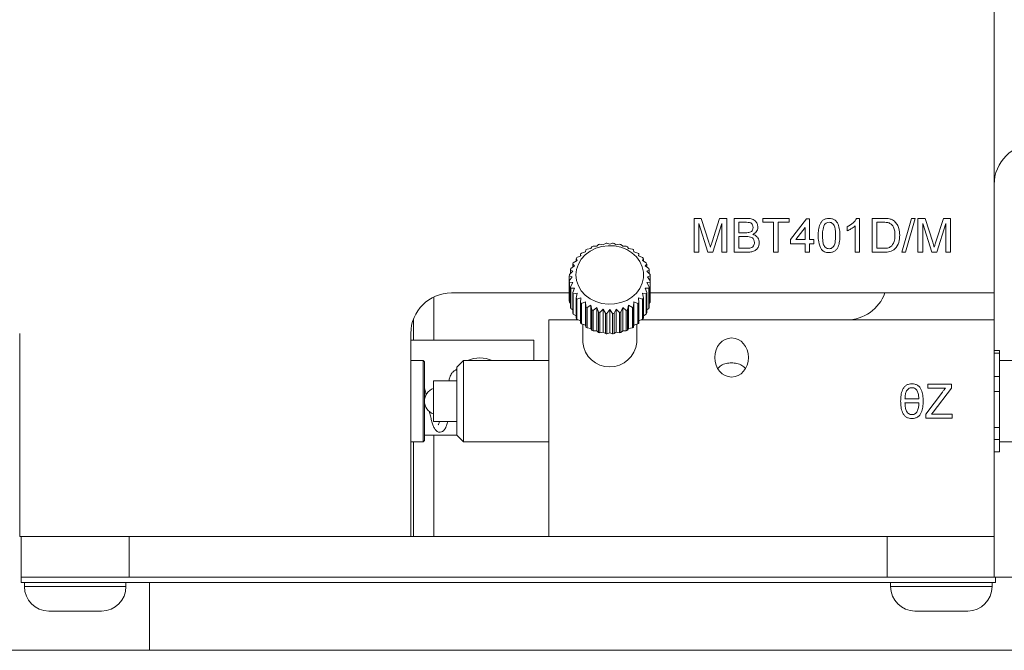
# Model space of a CAD drawing. Header units: millimetres. Extents: x 3 to 556, y 2 to 429.
# Tile 11 of 57: x 131 to 203, y 108 to 154. Entities that reach past the tile are written whole.
import ezdxf

# ---------------------------------------------------------------- set-up
doc = ezdxf.new("R2010")
doc.units = ezdxf.units.MM
doc.header["$LTSCALE"] = 2

msp = doc.modelspace()

# ---------------------------------------------------------------- linework, layer by layer
at = {"color": 7, "linetype": 'Continuous', "lineweight": 0}
for p, q in [((202.6917976, 188.2682942), (202.6917976, 134.2682947)), ((180.525131, 139.7682965), (181.0554783, 139.7682965)), ((180.525131, 137.2682951), (180.525131, 139.7682965)), ((181.0554783, 139.7682965), (181.6143724, 138.0139865)), ((181.8497511, 138.0440347), (182.4031356, 139.7682965)), ((182.4031356, 139.7682965), (182.9289752, 139.7682965)), ((182.9289752, 139.7682965), (182.9289752, 137.2682951)), ((183.4738473, 139.7682965), (184.4098451, 139.7682965)), ((183.4738473, 137.2682951), (183.4738473, 139.7682965)), ((185.5892348, 139.7682965), (187.5443621, 139.7682965)), ((185.5892348, 139.4798324), (185.5892348, 139.7682965)), ((187.5443621, 139.7682965), (187.5443621, 139.4798324)), ((187.6405156, 138.1977812), (188.8264133, 139.7362441)), ((188.8264133, 139.7362441), (189.0507708, 139.7362441)), ((189.0507708, 139.7362441), (189.0507708, 138.1977812)), ((192.5303391, 139.7682965), (192.736668, 139.7682965)), ((192.736668, 139.7682965), (192.736668, 137.2682951)), ((193.6661559, 139.7682965), (194.5210243, 139.7682965)), ((193.6661559, 137.2682951), (193.6661559, 139.7682965)), ((195.877695, 137.2682951), (196.5828235, 139.7682965)), ((196.8477475, 139.7682965), (196.142619, 137.2682951)), ((196.5828235, 139.7682965), (196.8477475, 139.7682965)), ((197.0635927, 139.7682965), (197.5939399, 139.7682965)), ((197.0635927, 137.2682951), (197.0635927, 139.7682965)), ((197.5939399, 139.7682965), (198.1528341, 138.0139865)), ((198.388211, 138.0440347), (198.9415972, 139.7682965)), ((198.9415972, 139.7682965), (199.4674387, 139.7682965)), ((199.4674387, 139.7682965), (199.4674387, 137.2682951)), ((181.5407569, 137.2682951), (180.8776962, 139.3836789)), ((180.8776962, 139.3836789), (180.8776962, 137.2682951)), ((182.5764137, 139.3836789), (181.9093446, 137.2682951)), ((182.5764137, 137.2682951), (182.5764137, 139.3836789)), ((183.8264125, 139.4798324), (183.8264125, 138.7106009)), ((184.302676, 139.4798324), (183.8264125, 139.4798324)), ((186.3905149, 139.4798324), (185.5892348, 139.4798324)), ((186.3905149, 137.2682951), (186.3905149, 139.4798324)), ((187.5443621, 139.4798324), (186.7430801, 139.4798324)), ((186.7430801, 139.4798324), (186.7430801, 137.2682951)), ((188.730258, 139.0982211), (188.0361489, 138.1977812)), ((188.730258, 138.1977812), (188.730258, 139.0982211)), ((191.8392326, 138.847822), (191.8392326, 139.1432934)), ((192.4161552, 137.2682951), (192.4161552, 139.2164134)), ((194.5255319, 139.4798324), (194.0187211, 139.4798324)), ((194.0187211, 139.4798324), (194.0187211, 137.5567556)), ((198.0792168, 137.2682951), (197.4161561, 139.3836789)), ((197.4161561, 139.3836789), (197.4161561, 137.2682951)), ((199.1148735, 139.3836789), (198.4478063, 137.2682951)), ((199.1148735, 137.2682951), (199.1148735, 139.3836789)), ((183.8264125, 138.7106009), (184.3417357, 138.7106009)), ((183.8264125, 138.4221405), (183.8264125, 137.5567556)), ((184.3772936, 138.4221405), (183.8264125, 138.4221405)), ((172.6142201, 137.4934144), (172.9000877, 137.5353649)), ((172.9000877, 137.5353649), (172.9766834, 137.6746461)), ((173.0715888, 137.7129719), (173.3398097, 137.7129421)), ((173.3398097, 137.7129421), (173.4648864, 137.8369421)), ((173.5660317, 137.8604114), (173.8084624, 137.8216945)), ((173.8084624, 137.8216945), (173.9782127, 137.9233539)), ((174.0825283, 137.931259), (174.2917965, 137.8583141)), ((174.2917965, 137.8583141), (174.5010684, 137.931259)), ((174.605384, 137.9233539), (174.7751343, 137.8216945)), ((174.7751343, 137.8216945), (175.0175613, 137.8604114)), ((175.1187104, 137.8369421), (175.2437833, 137.7129421)), ((175.2437833, 137.7129421), (175.5120079, 137.7129719)), ((175.6069097, 137.6746461), (175.6835091, 137.5353649)), ((175.6835091, 137.5353649), (175.9693767, 137.4934144)), ((183.8264125, 137.5567556), (184.4178582, 137.5567556)), ((187.6405156, 137.8772684), (187.6405156, 138.1977812)), ((188.730258, 137.8772684), (187.6405156, 137.8772684)), ((188.0361489, 138.1977812), (188.730258, 138.1977812)), ((188.730258, 137.2682951), (188.730258, 137.8772684)), ((189.0507708, 138.1977812), (189.3712836, 138.1977812)), ((189.3712836, 137.8772684), (189.0507708, 137.8772684)), ((189.0507708, 137.8772684), (189.0507708, 137.2682951)), ((189.3712836, 138.1977812), (189.3712836, 137.8772684)), ((194.0187211, 137.5567556), (194.5340442, 137.5567556)), ((171.8812841, 136.653056), (171.8046847, 136.7923372)), ((171.8046847, 136.6062664), (171.8046847, 136.7923372)), ((171.8647475, 136.8666232), (172.1595707, 136.9972468)), ((172.1595707, 136.9972468), (172.1337768, 137.1442877)), ((172.1337768, 136.9858213), (172.1337768, 137.1442877)), ((172.2078207, 137.2084111), (172.5026476, 137.294361)), ((172.5026476, 137.294361), (172.5284415, 137.4413982)), ((176.0551515, 137.4413982), (176.0809454, 137.294361)), ((176.0809454, 137.294361), (176.3757723, 137.2084111)), ((176.4498162, 137.1442877), (176.4240223, 136.9972468)), ((176.4240223, 136.9972468), (176.7188492, 136.8666232)), ((176.4498162, 136.9858213), (176.4498162, 137.1442877)), ((176.7789083, 136.7923372), (176.7023127, 136.653056)), ((176.7789083, 136.6062664), (176.7789083, 136.7923372)), ((180.8776962, 137.2682951), (180.525131, 137.2682951)), ((181.9093446, 137.2682951), (181.5407569, 137.2682951)), ((182.9289752, 137.2682951), (182.5764137, 137.2682951)), ((184.4123485, 137.2682951), (183.4738473, 137.2682951)), ((186.7430801, 137.2682951), (186.3905149, 137.2682951)), ((189.0507708, 137.2682951), (188.730258, 137.2682951)), ((192.736668, 137.2682951), (192.4161552, 137.2682951)), ((194.561589, 137.2682951), (193.6661559, 137.2682951)), ((196.142619, 137.2682951), (195.877695, 137.2682951)), ((197.4161561, 137.2682951), (197.0635927, 137.2682951)), ((198.4478063, 137.2682951), (198.0792168, 137.2682951)), ((199.4674387, 137.2682951), (199.1148735, 137.2682951)), ((171.408012, 136.0556387), (171.6762367, 136.2722457)), ((171.6762367, 136.2722457), (171.55116, 136.3962419)), ((171.55116, 136.1712381), (171.55116, 136.3962419)), ((171.5954165, 136.478433), (171.8812841, 136.653056)), ((176.7023127, 136.653056), (176.9881803, 136.478433)), ((177.032433, 136.3962419), (176.9073601, 136.2722457)), ((176.9073601, 136.2722457), (177.175581, 136.0556387)), ((177.032433, 136.1712381), (177.032433, 136.3962419)), ((171.5083751, 135.4477979), (171.2991032, 135.5207428)), ((171.2991032, 135.1582795), (171.2991032, 135.5207428)), ((171.2991032, 135.1582795), (171.5083751, 135.4477979)), ((171.3082301, 135.6110849), (171.5506609, 135.866379)), ((171.5506609, 135.866379), (171.3809105, 135.9680422)), ((171.3809105, 135.6876209), (171.3809105, 135.9680422)), ((177.2026862, 135.9680422), (177.0329322, 135.866379)), ((177.0329322, 135.866379), (177.2753629, 135.6110849)), ((177.2844898, 135.5207428), (177.0752217, 135.4477979)), ((177.0752217, 135.4477979), (177.2844898, 135.1582795)), ((177.2026862, 135.6876209), (177.2026862, 135.9680422)), ((177.2844898, 135.1582795), (177.2844898, 135.5207428)), ((171.2991032, 133.6582784), (171.2991032, 135.1582795)), ((171.5506609, 135.0292169), (171.3082301, 135.0679375)), ((171.3082301, 133.5679382), (171.3082301, 135.0679375)), ((171.3809105, 134.7109802), (171.5506609, 135.0292169)), ((171.3809105, 133.210979), (171.3809105, 134.7109802)), ((171.6762367, 134.6233539), (171.408012, 134.6233837)), ((171.408012, 133.1233844), (171.408012, 134.6233837)), ((171.55116, 134.2827786), (171.6762367, 134.6233539)), ((177.175581, 134.6233837), (176.9073601, 134.6233539)), ((176.9073601, 134.6233539), (177.032433, 134.2827786)), ((177.2753629, 135.0679375), (177.0329322, 135.0292169)), ((177.0329322, 135.0292169), (177.2026862, 134.7109802)), ((177.175581, 133.1233844), (177.175581, 134.6233837)), ((177.2026862, 133.210979), (177.2026862, 134.7109802)), ((177.2753629, 133.5679382), (177.2753629, 135.0679375)), ((177.2844898, 133.6582784), (177.2844898, 135.1582795)), ((161.2917962, 133.9719962), (161.2917962, 130.768295)), ((162.5917959, 134.2682947), (171.2991032, 134.2682947)), ((171.55116, 132.7827774), (171.55116, 134.2827786)), ((171.8812841, 134.2425417), (171.5954165, 134.2005894)), ((171.5954165, 132.7005882), (171.5954165, 134.2005894)), ((171.8046847, 133.8866852), (171.8812841, 134.2425417)), ((171.8046847, 132.3866841), (171.8046847, 133.8866852)), ((172.1595707, 133.898351), (171.8647475, 133.8123992)), ((172.1337768, 133.5347347), (172.1595707, 133.898351)), ((176.7188492, 133.8123992), (176.4240223, 133.898351)), ((176.4240223, 133.898351), (176.4498162, 133.5347347)), ((176.9881803, 134.2005894), (176.7023127, 134.2425417)), ((176.7023127, 134.2425417), (176.7789083, 133.8866852)), ((176.7789083, 132.3866841), (176.7789083, 133.8866852)), ((176.9881803, 132.7005882), (176.9881803, 134.2005894)), ((177.032433, 132.7827774), (177.032433, 134.2827786)), ((177.2844898, 134.2682947), (202.6917976, 134.2682947)), ((202.6917976, 134.2682947), (202.6917976, 132.2682943)), ((171.3082301, 133.5679382), (171.3809105, 133.4914021)), ((171.8647475, 132.3123999), (171.8647475, 133.8123992)), ((172.1337768, 132.0347354), (172.1337768, 133.5347347)), ((172.5026476, 133.6012386), (172.2078207, 133.4706113)), ((172.2078207, 131.9706101), (172.2078207, 133.4706113)), ((172.5284415, 133.2376223), (172.5026476, 133.6012386)), ((172.5026476, 131.8846602), (172.5026476, 133.6012386)), ((172.5284415, 131.737623), (172.5284415, 133.2376223)), ((172.9000877, 133.3602328), (172.6142201, 133.1856079)), ((172.6142201, 131.6856086), (172.6142201, 133.1856079)), ((172.9766834, 133.0043744), (172.9000877, 133.3602328)), ((172.9000877, 131.6436544), (172.9000877, 133.3602328)), ((173.3398097, 133.1826557), (173.0715888, 132.9660505)), ((173.4648864, 132.8420803), (173.3398097, 133.1826557)), ((173.3398097, 131.4660791), (173.3398097, 133.1826557)), ((175.2437833, 133.1826557), (175.1187104, 132.8420803)), ((175.5120079, 132.9660505), (175.2437833, 133.1826557)), ((175.2437833, 131.4660791), (175.2437833, 133.1826557)), ((175.6835091, 133.3602328), (175.6069097, 133.0043744)), ((175.9693767, 133.1856079), (175.6835091, 133.3602328)), ((175.6835091, 131.6436544), (175.6835091, 133.3602328)), ((175.9693767, 131.6856086), (175.9693767, 133.1856079)), ((176.0809454, 133.6012386), (176.0551515, 133.2376223)), ((176.0551515, 131.737623), (176.0551515, 133.2376223)), ((176.3757723, 133.4706113), (176.0809454, 133.6012386)), ((176.0809454, 131.8846602), (176.0809454, 133.6012386)), ((176.3757723, 131.9706101), (176.3757723, 133.4706113)), ((176.4498162, 132.0347354), (176.4498162, 133.5347347)), ((176.7188492, 132.3123999), (176.7188492, 133.8123992)), ((177.2026862, 133.4914021), (177.2753629, 133.5679382)), ((171.408012, 133.1233844), (171.55116, 133.0077831)), ((171.5954165, 132.7005882), (171.8046847, 132.5727549)), ((172.9766834, 131.5043751), (172.9766834, 133.0043744)), ((173.0715888, 131.4660493), (173.0715888, 132.9660505)), ((173.4648864, 131.3420791), (173.4648864, 132.8420803)), ((173.8084624, 133.0739051), (173.5660317, 132.8186091)), ((173.5660317, 131.3186079), (173.5660317, 132.8186091)), ((173.9782127, 132.7556666), (173.8084624, 133.0739051)), ((173.8084624, 131.3573286), (173.8084624, 133.0739051)), ((173.9782127, 131.2556673), (173.9782127, 132.7556666)), ((174.2917965, 133.0372837), (174.0825283, 132.7477634)), ((174.0825283, 131.2477622), (174.0825283, 132.7477634)), ((174.5010684, 132.7477634), (174.2917965, 133.0372837)), ((174.2917965, 131.3207071), (174.2917965, 133.0372837)), ((174.5010684, 131.2477622), (174.5010684, 132.7477634)), ((174.7751343, 133.0739051), (174.605384, 132.7556666)), ((174.605384, 131.2556673), (174.605384, 132.7556666)), ((175.0175613, 132.8186091), (174.7751343, 133.0739051)), ((174.7751343, 131.3573286), (174.7751343, 133.0739051)), ((175.0175613, 131.3186079), (175.0175613, 132.8186091)), ((175.1187104, 131.3420791), (175.1187104, 132.8420803)), ((175.5120079, 131.4660493), (175.5120079, 132.9660505)), ((175.6069097, 131.5043751), (175.6069097, 133.0043744)), ((176.7789083, 132.5727549), (176.9881803, 132.7005882)), ((177.032433, 133.0077831), (177.175581, 133.1233844)), ((159.7917969, 130.768295), (159.7917969, 132.3453277)), ((169.7917986, 116.2682954), (169.7917986, 132.2682943)), ((169.7917986, 132.2682943), (171.964291, 132.2682943)), ((171.8647475, 132.3123999), (172.1337768, 132.1932018)), ((172.2078207, 131.9706101), (172.5026476, 131.8846602)), ((172.2917962, 131.9461294), (172.2917962, 130.5895109)), ((172.5026476, 131.8846602), (172.5284415, 131.737623)), ((172.6142201, 131.6856086), (172.9000877, 131.6436544)), ((175.6835091, 131.6436544), (175.9693767, 131.6856086)), ((176.0551515, 131.737623), (176.0809454, 131.8846602)), ((176.0809454, 131.8846602), (176.3757723, 131.9706101)), ((176.2917968, 130.5895109), (176.2917968, 131.9461294)), ((176.4498162, 132.1932018), (176.7188492, 132.3123999)), ((176.619302, 132.2682943), (202.6917976, 132.2682943)), ((202.6917976, 132.2682943), (202.6917976, 116.2682954)), ((130.6917998, 131.2682942), (130.6917998, 116.2682954)), ((159.5917973, 116.2682954), (159.5917973, 131.2682942)), ((172.9000877, 131.6436544), (172.9766834, 131.5043751)), ((173.0715888, 131.4660493), (173.3398097, 131.4660791)), ((173.3398097, 131.4660791), (173.4648864, 131.3420791)), ((173.5660317, 131.3186079), (173.8084624, 131.3573286)), ((173.8084624, 131.3573286), (173.9782127, 131.2556673)), ((174.0825283, 131.2477622), (174.2917965, 131.3207071)), ((174.2917965, 131.3207071), (174.5010684, 131.2477622)), ((174.605384, 131.2556673), (174.7751343, 131.3573286)), ((174.7751343, 131.3573286), (175.0175613, 131.3186079)), ((175.1187104, 131.3420791), (175.2437833, 131.4660791)), ((175.2437833, 131.4660791), (175.5120079, 131.4660493)), ((175.6069097, 131.5043751), (175.6835091, 131.6436544)), ((159.5917973, 130.768295), (168.6917986, 130.768295)), ((168.6917986, 130.768295), (168.6917986, 129.2682957)), ((203.0917969, 130.0175931), (202.6917976, 130.0175931)), ((202.6917976, 129.8133466), (203.0917969, 129.8133466)), ((203.0917969, 130.0175931), (203.0917969, 129.8133466)), ((203.0917969, 129.8133466), (203.0917969, 128.0800846)), ((160.4917976, 129.2682957), (159.5917973, 129.2682957)), ((160.5917956, 129.1682959), (160.4917976, 129.2682957)), ((160.4917976, 123.2682947), (160.4917976, 129.2682957)), ((160.5917956, 129.1682959), (160.5917956, 123.3682945)), ((163.492925, 129.2682957), (162.9929277, 128.7682947)), ((162.9929277, 126.6428135), (162.9929277, 128.7682947)), ((169.7917986, 129.2682957), (163.492925, 129.2682957)), ((163.492925, 129.2682957), (163.492925, 126.7177161)), ((226.0929267, 129.2682957), (203.0917969, 129.2682957)), ((162.9227432, 128.5761349), (162.9929277, 128.6660932)), ((203.0917969, 128.0800846), (202.6917976, 128.0800846)), ((203.0917969, 128.0800846), (203.0917969, 126.9818932)), ((162.9929277, 127.7682945), (161.2575683, 127.7682945)), ((161.2575683, 127.7682945), (161.2575683, 127.6831959)), ((161.2575683, 127.6831959), (161.2575683, 124.7682959)), ((197.8007718, 127.5182959), (199.5315417, 127.5182959)), ((197.8007718, 127.2298336), (197.8007718, 127.5182959)), ((199.5315417, 127.5182959), (199.5315417, 127.2298336)), ((162.9929277, 123.7682957), (162.9929277, 126.6428135)), ((163.492925, 126.7177161), (163.492925, 123.2682947)), ((197.6405154, 125.3187765), (198.8714854, 126.9428745)), ((199.0893329, 127.2298336), (197.8007718, 127.2298336)), ((199.5315417, 127.2298336), (198.195904, 125.4675143)), ((202.6917976, 126.9818932), (203.0917969, 126.9818932)), ((203.0917969, 126.9818932), (203.0917969, 124.3307885)), ((196.1020543, 126.4285516), (197.1276938, 126.4285516)), ((197.1276938, 126.1400893), (196.1020543, 126.1400893)), ((197.6405154, 125.0182945), (197.6405154, 125.3187765)), ((198.195904, 125.4675143), (198.0742081, 125.3067568)), ((198.0742081, 125.3067568), (199.5956427, 125.3067568)), ((199.5956427, 125.3067568), (199.5956427, 125.0182945)), ((161.2575683, 124.7682959), (162.9929277, 124.7682959)), ((199.5956427, 125.0182945), (197.6405154, 125.0182945)), ((162.9929277, 123.7682957), (160.5917956, 123.7682957)), ((161.2917962, 123.7682957), (161.2917962, 116.2682954)), ((162.9929277, 123.7682957), (163.492925, 123.2682947)), ((203.0917969, 124.3307885), (202.6917976, 124.3307885)), ((203.0917969, 124.3307885), (203.0917969, 123.4368418)), ((159.5917973, 123.2682947), (160.4917976, 123.2682947)), ((159.7917969, 123.2682947), (159.7917969, 116.2682954)), ((160.4917976, 123.2682947), (160.5917956, 123.3682945)), ((163.492925, 123.2682947), (169.7917986, 123.2682947)), ((202.6917976, 123.4368418), (203.0917969, 123.4368418)), ((203.0917969, 123.4368418), (203.0917969, 122.5189973)), ((203.0917969, 123.2682947), (226.0929267, 123.2682947)), ((203.0917969, 122.5189973), (202.6917976, 122.5189973)), ((159.5917973, 116.2682954), (130.6917998, 116.2682954)), ((130.791794, 116.2682954), (130.791794, 113.2682949)), ((138.7917953, 116.2682954), (138.7917953, 113.2682949)), ((159.7917969, 116.2682954), (159.5917973, 116.2682954)), ((161.2917962, 116.2682954), (159.7917969, 116.2682954)), ((161.2917962, 116.2682954), (169.7917986, 116.2682954)), ((202.6917976, 116.2682954), (169.7917986, 116.2682954)), ((194.7917971, 116.2682954), (194.7917971, 113.2682949)), ((202.6917976, 113.2682949), (202.6917976, 116.2682954)), ((130.791794, 113.2682949), (130.791794, 112.8682947)), ((130.791794, 113.2682949), (202.7917975, 113.2682949)), ((130.791794, 113.2682949), (138.7917953, 113.2682949)), ((130.791794, 112.8682947), (202.7917975, 112.8682947)), ((131.0417983, 112.8682947), (131.0417983, 112.5682952)), ((138.5417986, 112.5682952), (138.5417986, 112.8682947)), ((140.2917984, 112.8682947), (140.2917984, 107.8682948)), ((194.7917971, 113.2682949), (202.6917976, 113.2682949)), ((195.0417976, 112.8682947), (195.0417976, 112.5682952)), ((202.5417969, 112.5682952), (202.5417969, 112.8682947)), ((202.7917975, 113.2682949), (202.7917975, 112.8682947)), ((202.7917975, 113.2682949), (204.7917968, 113.2682949)), ((136.7417979, 110.768295), (132.8417989, 110.768295)), ((197.533512, 110.768295), (196.8417964, 110.768295)), ((200.7417972, 110.768295), (197.533512, 110.768295)), ((214.7917971, 107.8682948), (124.7917968, 107.8682948))]:
    msp.add_line(p, q, dxfattribs=at)
at = {"color": 8, "linetype": 'Continuous', "lineweight": 0}
for p, q in [((131.0417983, 112.5682952), (138.5218832, 112.5682952)), ((138.5218832, 112.5682952), (138.5417986, 112.5682952)), ((195.0417976, 112.5682952), (196.3720187, 112.5682952)), ((196.3720187, 112.5682952), (202.5417969, 112.5682952))]:
    msp.add_line(p, q, dxfattribs=at)
at = {"color": 7, "linetype": 'Continuous', "lineweight": 0, "flags": 128}
msp.add_lwpolyline([(171.7917989, 135.5895117), (171.8369755, 135.1797707), (171.9708773, 134.7848378), (172.1886615, 134.4189882), (172.4824603, 134.0954449), (172.8416565, 133.8259015), (173.2532601, 133.6200997), (173.7023997, 133.4854771), (174.1728405, 133.4268987), (174.6475841, 133.4464844), (175.1094679, 133.5435245), (175.5417953, 133.7145098), (175.9289498, 133.9532655), (176.2569281, 134.2511565), (176.5138875, 134.5974203), (176.6905296, 134.9795401), (176.7804767, 135.383708), (176.7804767, 135.7953116), (176.6905296, 136.1994796), (176.5138875, 136.5816012), (176.2569281, 136.9278632), (175.9289498, 137.2257561), (175.5417953, 137.4645099), (175.1094679, 137.635497), (174.6475841, 137.7325371), (174.1728405, 137.752121), (173.7023997, 137.6935445), (173.2532601, 137.5589199), (172.8416565, 137.35312), (172.4824603, 137.0835766), (172.1886615, 136.7600314), (171.9708773, 136.3941819), (171.8369755, 135.9992527), (171.7917989, 135.5895117)], dxfattribs=at)
at = {"color": 7, "linetype": 'Continuous', "lineweight": 0}
for centre, radius, start, end in [((205.6917972, 142.268295), 3, 90, 180), ((174.237346, 134.689558), 3.2403736, 111.085463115, 112.89530929), ((174.2773467, 134.5651829), 3.3711274, 102.181084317, 103.945894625), ((174.2908765, 134.4896591), 3.4479006, 93.464353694, 95.202863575), ((174.2925682, 134.4876532), 3.4499121, 84.797643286, 86.535139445), ((174.306455, 134.5659531), 3.3703305, 76.054330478, 77.819619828), ((174.345635, 134.6881557), 3.2419036, 67.104367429, 68.913298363), ((173.8861165, 135.1708508), 2.63848, 140.005948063, 142.080535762), ((174.0358782, 135.022726), 2.8493884, 129.908347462, 131.878043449), ((174.1521055, 134.8605942), 3.049071, 120.290094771, 122.175272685), ((174.4303036, 134.8587521), 3.0512607, 57.824330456, 59.708095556), ((174.5513204, 135.0268894), 2.8438815, 48.120049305, 50.093559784), ((174.6997935, 135.1728254), 2.6354387, 37.916555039, 39.993486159), ((173.6150828, 135.324802), 2.3249265, 161.678525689, 163.938369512), ((173.735157, 135.2732619), 2.4557946, 150.610379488, 152.788418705), ((174.8512506, 135.2748743), 2.4525542, 27.208149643, 29.389025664), ((174.9655644, 135.3237954), 2.3280395, 16.065351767, 18.322200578), ((173.5544337, 135.3385261), 2.2626795, 173.081442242, 175.380890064), ((175.0291593, 135.3385261), 2.2626795, 4.619109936, 6.918557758), ((173.5527901, 135.3403302), 2.2610279, 184.618269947, 186.919397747), ((173.6132791, 135.3536623), 2.3230388, 196.060712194, 198.322392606), ((174.9673827, 135.3546643), 2.3261365, 341.676876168, 343.935571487), ((175.030803, 135.3403302), 2.2610279, 353.080602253, 355.381730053), ((162.5917972, 131.268295), 3, 90, 180), ((173.7291167, 135.4025335), 2.448948, 207.20909755, 209.393188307), ((173.8769331, 135.5007465), 2.6266723, 217.914800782, 219.998715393), ((174.7089748, 135.498774), 2.623634, 320.001840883, 322.08811792), ((174.8572604, 135.4009377), 2.4457424, 330.607414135, 332.794326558), ((191.7917972, 135.268295), 3, 270, 340.528779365), ((173.5536937, 133.8404259), 2.2619364, 184.618873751, 186.919030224), ((173.6124245, 133.8534123), 2.3221488, 196.060644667, 198.323148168), ((174.0282883, 135.6475322), 2.8377962, 228.117933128, 230.095675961), ((174.1482417, 135.8121488), 3.0417, 237.823361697, 239.713090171), ((174.4341509, 135.8140184), 3.0439217, 300.288732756, 302.177021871), ((174.5588863, 135.6433965), 2.832326, 309.902413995, 311.883976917), ((174.9682371, 133.8544143), 2.3252466, 341.676121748, 343.935637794), ((175.0298993, 133.8404259), 2.2619364, 353.080969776, 355.381126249), ((173.7343593, 133.9053553), 2.4549012, 207.211746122, 209.390539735), ((174.2341178, 135.9816153), 3.2318887, 247.103287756, 248.917873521), ((174.2779816, 136.1163142), 3.3736822, 256.053768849, 257.817249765), ((174.2915621, 136.1992222), 3.457783, 264.800639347, 266.534177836), ((174.2918816, 136.2012423), 3.4598086, 273.466329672, 275.198853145), ((174.305818, 136.1155528), 3.3728944, 282.18204877, 283.946003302), ((174.3488739, 135.9829913), 3.2333902, 291.083359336, 292.897041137), ((174.8520287, 133.9037534), 2.4516831, 330.610064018, 332.791676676), ((173.8777226, 134.001426), 2.6277134, 217.915931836, 219.998989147), ((174.0300764, 134.1495344), 2.8404801, 228.118031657, 230.093930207), ((174.1435517, 134.304415), 3.0326559, 237.820543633, 239.715908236), ((174.4388586, 134.3062559), 3.0348439, 300.28590839, 302.179846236), ((174.5570865, 134.1454123), 2.8350278, 309.90416962, 311.883868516), ((174.7081751, 133.9994617), 2.6246881, 320.001573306, 322.086980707), ((174.237346, 134.4894632), 3.2403736, 247.10469071, 248.914536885), ((174.2779816, 134.6163131), 3.3736822, 256.053768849, 257.817249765), ((174.2918312, 134.7019607), 3.4605339, 264.800310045, 266.532472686), ((174.2916129, 134.7039744), 3.4625531, 273.468032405, 275.199184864), ((174.305818, 134.6155516), 3.3728944, 282.18204877, 283.946003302), ((174.345635, 134.4908655), 3.2419036, 291.086701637, 292.895632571), ((174.2917965, 130.8132774), 2.0124793, 186.383887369, 353.616112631), ((164.6917972, 127.268295), 2.2, 65.380022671, 114.619977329), ((161.5917972, 126.268295), 1, 109.525552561, 250.474447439), ((132.8417972, 112.568295), 1.8, 180, 270), ((136.7417972, 112.568295), 1.8, 270, 0), ((196.8417972, 112.568295), 1.8, 180, 270), ((200.7417972, 112.568295), 1.8, 270, 0)]:
    msp.add_arc(centre, radius, start, end, dxfattribs=at)
msp.add_ellipse((183.2917972, 129.4940174), major_axis=(0, -1.4433757), ratio=0.8660254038, dxfattribs=at)
for points, knots in [([(184.4098451, 139.7682965), (184.5208316, 139.7646778), (184.7418734, 139.7574708), (185.0309763, 139.6202346), (185.2020591, 139.3800755), (185.2251349, 139.2068493), (185.2366696, 139.1202599)], [0, 0, 0, 0, 0.2811887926, 0.5600184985, 0.7800693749, 1, 1, 1, 1]), ([(189.6917964, 138.5012694), (189.6956255, 138.6426588), (189.7032742, 138.925085), (189.7840735, 139.2748308), (189.9252272, 139.5222824), (190.0814122, 139.6705235), (190.2807629, 139.7556022), (190.4222604, 139.7640623), (190.4930784, 139.7682965)], [0, 0, 0, 0, 0.2504946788, 0.5003646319, 0.6254188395, 0.7501991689, 0.8749772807, 1, 1, 1, 1]), ([(190.4930784, 139.7682965), (190.5638866, 139.763751), (190.7054141, 139.7546656), (190.9042734, 139.6700943), (191.063821, 139.5242825), (191.1945045, 139.2710673), (191.2875725, 138.9261419), (191.2920961, 138.6429978), (191.2943604, 138.5012694)], [0, 0, 0, 0, 0.1250407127, 0.2499247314, 0.3746368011, 0.4996906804, 0.7495689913, 1, 1, 1, 1]), ([(191.8392326, 139.1432934), (191.9950682, 139.2315907), (192.2731311, 139.3891427), (192.4518015, 139.6525232), (192.5303391, 139.7682965)], [0, 0, 0, 0, 0.56043313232, 1, 1, 1, 1]), ([(194.5210243, 139.7682965), (194.6040627, 139.767948), (194.7523029, 139.7673259), (194.8984493, 139.742955), (194.9627302, 139.7322357)], [0, 0, 0, 0, 0.5601614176, 1, 1, 1, 1]), ([(194.9627302, 139.7322357), (195.0367351, 139.710926), (195.1689184, 139.6728639), (195.27821, 139.5899464), (195.3263129, 139.5534515)], [0, 0, 0, 0, 0.559865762, 1, 1, 1, 1]), ([(184.8841044, 139.0892096), (184.8769244, 139.1572945), (184.8661364, 139.2595933), (184.7887862, 139.3737185), (184.6767888, 139.4539704), (184.5040961, 139.476202), (184.3699289, 139.4786202), (184.302676, 139.4798324)], [0, 0, 0, 0, 0.2490891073, 0.3742609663, 0.4992547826, 0.7489953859, 1, 1, 1, 1]), ([(184.6422176, 138.7401499), (184.6821137, 138.756272), (184.7617958, 138.7884715), (184.8665447, 138.909593), (184.8774482, 139.0211236), (184.8841044, 139.0892096)], [0, 0, 0, 0, 0.2808911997, 0.5610067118, 1, 1, 1, 1]), ([(185.2366696, 139.1202599), (185.229588, 139.0557331), (185.2154205, 138.9266401), (185.0951802, 138.7199397), (184.9501059, 138.6345253), (184.8615701, 138.5823988)], [0, 0, 0, 0, 0.2803077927, 0.5607869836, 1, 1, 1, 1]), ([(190.1570423, 139.3085584), (190.1049223, 139.162745), (190.0115274, 138.9014586), (190.0120696, 138.6246157), (190.0123092, 138.5022678)], [0, 0, 0, 0, 0.5580598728, 1, 1, 1, 1]), ([(190.4895729, 139.4798324), (190.4157354, 139.4696033), (190.2834906, 139.4512828), (190.1957805, 139.3522828), (190.1570423, 139.3085584)], [0, 0, 0, 0, 0.5583390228, 1, 1, 1, 1]), ([(190.9738476, 138.5022678), (190.9715324, 138.7071798), (190.9686381, 138.9633549), (190.8682692, 139.254996), (190.7722311, 139.3755774), (190.643122, 139.4654818), (190.5407633, 139.4750482), (190.4895729, 139.4798324)], [0, 0, 0, 0, 0.50037877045, 0.6255591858, 0.75052694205, 0.87523643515, 1, 1, 1, 1]), ([(192.4161552, 139.2164134), (192.3170707, 139.1339501), (192.1400389, 138.986615), (191.9311893, 138.8902511), (191.8392326, 138.847822)], [0, 0, 0, 0, 0.5596990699, 1, 1, 1, 1]), ([(194.9386927, 139.428252), (194.8627017, 139.446811), (194.7268232, 139.4799962), (194.5871097, 139.4798825), (194.5255319, 139.4798324)], [0, 0, 0, 0, 0.5592566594, 1, 1, 1, 1]), ([(195.3648734, 138.5373265), (195.3619425, 138.6352925), (195.3560887, 138.8309538), (195.2810935, 139.0958756), (195.1385629, 139.3106018), (195.0052212, 139.3890911), (194.9386927, 139.428252)], [0, 0, 0, 0, 0.2807468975, 0.560717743, 0.7808278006, 1, 1, 1, 1]), ([(195.3263129, 139.5534515), (195.3998012, 139.4773176), (195.5468779, 139.3249461), (195.6899342, 138.9683137), (195.7070068, 138.6973707), (195.7174386, 138.5318168)], [0, 0, 0, 0, 0.2797687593, 0.5599180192, 1, 1, 1, 1]), ([(184.3417357, 138.7106009), (184.3984517, 138.7106226), (184.4996587, 138.7106612), (184.5986852, 138.7311451), (184.6422176, 138.7401499)], [0, 0, 0, 0, 0.560396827, 1, 1, 1, 1]), ([(184.9802579, 137.989448), (184.9726074, 138.0609062), (184.9611093, 138.1683028), (184.879381, 138.287235), (184.7671315, 138.3766742), (184.588966, 138.4176694), (184.4479786, 138.4206474), (184.3772936, 138.4221405)], [0, 0, 0, 0, 0.2490040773, 0.3742355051, 0.4994588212, 0.749050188, 1, 1, 1, 1]), ([(184.8615701, 138.5823988), (184.9342113, 138.5559852), (185.0792983, 138.5032292), (185.2336854, 138.3466994), (185.3203836, 138.1658609), (185.3286753, 138.0449332), (185.3328231, 137.9844412)], [0, 0, 0, 0, 0.2801994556, 0.5596455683, 0.7797203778, 1, 1, 1, 1]), ([(189.9346854, 137.4771275), (189.8494403, 137.6588163), (189.6966643, 137.9844387), (189.6932886, 138.3428446), (189.6917964, 138.5012694)], [0, 0, 0, 0, 0.5579740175, 1, 1, 1, 1]), ([(190.0123092, 138.5022678), (190.0139243, 138.4007334), (190.017153, 138.1977624), (190.0503491, 137.9456044), (190.115305, 137.7507499), (190.2126692, 137.6316761), (190.3399743, 137.5403624), (190.4420532, 137.5299244), (190.4930784, 137.5247069)], [0, 0, 0, 0, 0.2505244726, 0.5008080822, 0.6259010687, 0.7507621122, 0.8754159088, 1, 1, 1, 1]), ([(190.4930784, 137.5247069), (190.5440165, 137.5301366), (190.6459223, 137.5409993), (190.7733345, 137.6319148), (190.8703827, 137.7511736), (190.9357273, 137.9457518), (190.9689852, 138.1978801), (190.9722263, 138.4007729), (190.9738476, 138.5022678)], [0, 0, 0, 0, 0.1245462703, 0.2491652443, 0.3740395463, 0.4991400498, 0.7494503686, 1, 1, 1, 1]), ([(191.2943604, 138.5012694), (191.2906929, 138.3599896), (191.2833672, 138.0777836), (191.2017804, 137.7285687), (191.0607336, 137.4813761), (190.904502, 137.3334359), (190.70525, 137.248571), (190.5638454, 137.2403547), (190.4930784, 137.2362428)], [0, 0, 0, 0, 0.25048612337, 0.50034524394, 0.62539350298, 0.75017699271, 0.87497413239, 1, 1, 1, 1]), ([(195.7174386, 138.5318168), (195.7048149, 138.3492571), (195.6796439, 137.9852434), (195.4248539, 137.5152963), (194.9934489, 137.2857657), (194.7059398, 137.2741347), (194.561589, 137.2682951)], [0, 0, 0, 0, 0.2808293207, 0.559958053, 0.7790664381, 1, 1, 1, 1]), ([(195.1244897, 137.7335392), (195.208098, 137.8721172), (195.3580848, 138.1207155), (195.3627907, 138.4095147), (195.3648734, 138.5373265)], [0, 0, 0, 0, 0.5574373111, 1, 1, 1, 1]), ([(181.6143724, 138.0139865), (181.6358152, 137.9455892), (181.674106, 137.8234508), (181.7108761, 137.7008463), (181.727055, 137.6469001)], [0, 0, 0, 0, 0.5599980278, 1, 1, 1, 1]), ([(181.727055, 137.6469001), (181.7495251, 137.7211663), (181.7896501, 137.8537839), (181.831387, 137.9859027), (181.8497511, 138.0440347)], [0, 0, 0, 0, 0.5600019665, 1, 1, 1, 1]), ([(185.3328231, 137.9844412), (185.3249649, 137.9020025), (185.3092471, 137.7371111), (185.187239, 137.5138903), (184.9763845, 137.3484698), (184.7035162, 137.2773573), (184.5094938, 137.2713187), (184.4123485, 137.2682951)], [0, 0, 0, 0, 0.1866316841, 0.3732948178, 0.5592527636, 0.7793218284, 1, 1, 1, 1]), ([(184.4178582, 137.5567556), (184.4579263, 137.5566982), (184.5294581, 137.5565959), (184.6004672, 137.5650559), (184.6317011, 137.5687771)], [0, 0, 0, 0, 0.5601424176, 1, 1, 1, 1]), ([(184.6317011, 137.5687771), (184.6868082, 137.5822255), (184.7967138, 137.609047), (184.9124356, 137.7234668), (184.9715891, 137.8570295), (184.9773671, 137.9452895), (184.9802579, 137.989448)], [0, 0, 0, 0, 0.28032485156, 0.55908012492, 0.77939766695, 1, 1, 1, 1]), ([(194.5340442, 137.5567556), (194.655358, 137.5570621), (194.8713009, 137.5576076), (195.0473448, 137.6799341), (195.1244897, 137.7335392)], [0, 0, 0, 0, 0.5617859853, 1, 1, 1, 1]), ([(198.1528341, 138.0139865), (198.1742771, 137.9455893), (198.2125682, 137.8234511), (198.2493366, 137.7008464), (198.2655148, 137.6469001)], [0, 0, 0, 0, 0.55999881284, 1, 1, 1, 1]), ([(198.2655148, 137.6469001), (198.2879849, 137.7211663), (198.3281099, 137.8537839), (198.3698468, 137.9859027), (198.388211, 138.0440347)], [0, 0, 0, 0, 0.5600019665, 1, 1, 1, 1]), ([(190.4930784, 137.2362428), (190.3728072, 137.246573), (190.1579279, 137.2650294), (190.002929, 137.4122906), (189.9346854, 137.4771275)], [0, 0, 0, 0, 0.559715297, 1, 1, 1, 1]), ([(183.2917961, 129.1027792), (183.1542603, 129.092713), (182.8793084, 129.0725894), (182.5123312, 128.9270407), (182.345072, 128.7621966), (182.2637725, 128.682071)], [0, 0, 0, 0, 0.3396631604, 0.6790308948, 1, 1, 1, 1]), ([(184.3179758, 128.6863346), (184.236071, 128.765569), (184.0647058, 128.9313474), (183.6972961, 129.0742568), (183.4237631, 129.0934968), (183.2917961, 129.1027792)], [0, 0, 0, 0, 0.3214979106, 0.6726542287, 1, 1, 1, 1]), ([(162.9929277, 128.5538744), (162.9620393, 128.5544747), (162.8900671, 128.5558734), (162.7354475, 128.479048), (162.5977053, 128.3199043), (162.4886449, 128.0848794), (162.4217161, 127.8551591), (162.3964081, 127.7682945)], [0, 0, 0, 0, 0.085287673, 0.1987263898, 0.4676174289, 0.7986893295, 1, 1, 1, 1]), ([(195.7815415, 126.2672931), (195.7859787, 126.4115361), (195.7948421, 126.6996626), (195.8836053, 127.0549463), (196.031462, 127.3053355), (196.194536, 127.4524297), (196.3981141, 127.5379728), (196.542579, 127.5462195), (196.6148741, 127.5503464)], [0, 0, 0, 0, 0.25041766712, 0.50021117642, 0.62524611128, 0.7500875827, 0.87493548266, 1, 1, 1, 1]), ([(196.6148741, 127.5503464), (196.6871785, 127.5462188), (196.8316679, 127.5379705), (197.0353493, 127.4526088), (197.1986181, 127.3056069), (197.346392, 127.0550821), (197.4355927, 126.6998156), (197.4439987, 126.41158), (197.4482066, 126.2672931)], [0, 0, 0, 0, 0.1250565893, 0.2499066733, 0.3747475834, 0.4997866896, 0.7495999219, 1, 1, 1, 1]), ([(160.5917956, 127.2977624), (160.6044411, 127.2471432), (160.6448588, 127.0853545), (160.6860921, 126.8851487), (160.7144247, 126.7475817)], [0, 0, 0, 0, 0.3128727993, 1, 1, 1, 1]), ([(196.6113686, 127.2618841), (196.5656598, 127.2587816), (196.474313, 127.2525813), (196.3489275, 127.1894662), (196.2545002, 127.0881585), (196.1691935, 126.9258727), (196.1160447, 126.7015308), (196.1067204, 126.5195962), (196.1020543, 126.4285516)], [0, 0, 0, 0, 0.1249221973, 0.2496513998, 0.3745235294, 0.4996344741, 0.7496045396, 1, 1, 1, 1]), ([(197.1276938, 126.4285516), (197.122188, 126.5199802), (197.1111866, 126.7026675), (197.0639895, 126.9296044), (196.9753986, 127.0923718), (196.8741971, 127.187608), (196.749241, 127.2515777), (196.657336, 127.2584479), (196.6113686, 127.2618841)], [0, 0, 0, 0, 0.250466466, 0.5004672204, 0.6254077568, 0.7503310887, 0.8751248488, 1, 1, 1, 1]), ([(198.8714854, 126.9428745), (198.9121285, 126.9964568), (198.9847055, 127.0921394), (199.0573635, 127.1877604), (199.0893329, 127.2298336)], [0, 0, 0, 0, 0.5600007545, 1, 1, 1, 1]), ([(196.6148741, 124.986244), (196.542661, 124.9903646), (196.3983592, 124.9985988), (196.1949142, 125.0839023), (196.0320743, 125.2308102), (195.8831928, 125.480235), (195.7950924, 125.835477), (195.7860621, 126.1232372), (195.7815415, 126.2672931)], [0, 0, 0, 0, 0.12506281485, 0.24991026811, 0.37474967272, 0.49979178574, 0.74959029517, 1, 1, 1, 1]), ([(196.1020543, 126.1400893), (196.1066754, 126.0464881), (196.1159104, 125.8594282), (196.1680366, 125.6284481), (196.2525281, 125.4600582), (196.3467375, 125.3536103), (196.4739181, 125.2849794), (196.5678615, 125.2781314), (196.6148741, 125.2747044)], [0, 0, 0, 0, 0.250443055, 0.5005049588, 0.6256152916, 0.7504295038, 0.8751063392, 1, 1, 1, 1]), ([(197.4482066, 126.2672931), (197.4439156, 126.1231932), (197.4353433, 125.8353227), (197.3468016, 125.4801004), (197.1980081, 125.2305373), (197.0349713, 125.0837253), (196.8314238, 124.9986008), (196.6870965, 124.9903652), (196.6148741, 124.986244)], [0, 0, 0, 0, 0.2503920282, 0.5002116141, 0.6252558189, 0.7500940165, 0.8749451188, 1, 1, 1, 1]), ([(196.6148741, 125.2747044), (196.6619155, 125.2781229), (196.7559172, 125.284954), (196.8834022, 125.3531387), (196.9781857, 125.4593172), (197.0623723, 125.628061), (197.1143014, 125.8592022), (197.1232272, 126.0464097), (197.1276938, 126.1400893)], [0, 0, 0, 0, 0.1248977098, 0.249579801, 0.3744338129, 0.4995307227, 0.7495624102, 1, 1, 1, 1]), ([(160.9659823, 125.5137302), (160.9768793, 125.4616266), (161.0154786, 125.2770638), (161.0828572, 124.9889322), (161.1726921, 124.6544227), (161.2712382, 124.378866), (161.3650851, 124.2012211), (161.4807669, 124.0733597), (161.5835858, 124.0070182), (161.6725081, 123.9794554), (161.7920295, 123.9714849), (161.9100514, 124.0129543), (162.0037416, 124.0841184), (162.0711293, 124.1549672), (162.139966, 124.2560524), (162.2219882, 124.4324245), (162.2847085, 124.6052197), (162.3205573, 124.7436527), (162.3269389, 124.7682959)], [0, 0, 0, 0, 0.0375868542, 0.1331410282, 0.231669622, 0.3346701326, 0.4405000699, 0.4936889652, 0.5460855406, 0.5847759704, 0.6083378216, 0.6736666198, 0.7054470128, 0.7444764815, 0.8024958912, 0.8797746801, 0.9785980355, 1, 1, 1, 1]), ([(161.7161403, 124.7682959), (161.7085487, 124.7423728), (161.6704374, 124.6122347), (161.6447807, 124.5469473), (161.6058322, 124.5158414), (161.6041268, 124.5267009), (161.604065, 124.5270945)], [0, 0, 0, 0, 0.1253570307, 0.6293110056, 0.9865640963, 1, 1, 1, 1])]:
    msp.add_open_spline(points, degree=3, knots=knots, dxfattribs=at)

doc.saveas('drawing.dxf')
